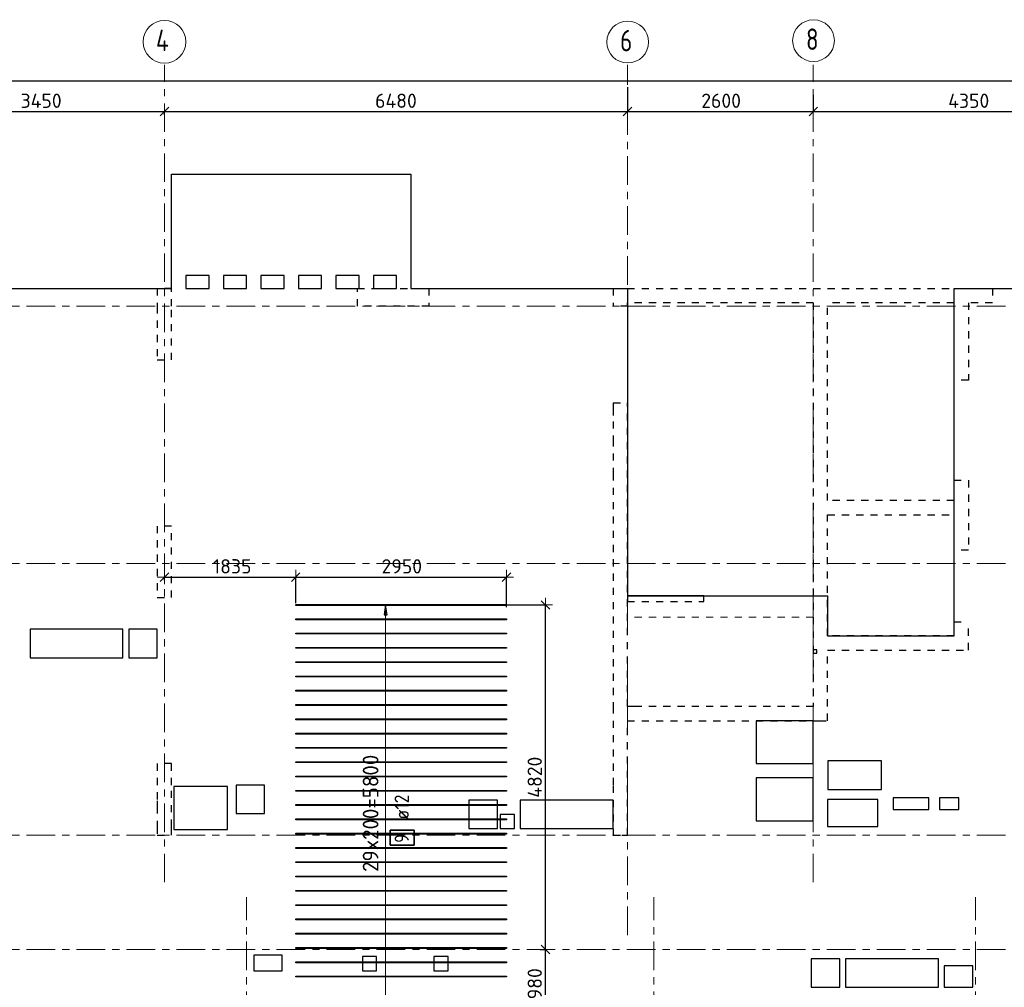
# Model space of a CAD drawing. Header units: metres. Extents: x -38 to 97, y -15 to 21.
# Tile 5 of 233: x 11 to 24, y 7 to 20. Entities that reach past the tile are written whole.
import ezdxf

# ---------------------------------------------------------------- set-up
doc = ezdxf.new("R2010")
doc.units = ezdxf.units.M
doc.header["$PDMODE"] = 65
for name, pattern in [('______11', [0.5, 0.4, -0.05, 0, -0.05]), ('______2', [0.0405, 0.03, -0.0105]), ('______3', [0.5, 0.4, -0.1]), ('______5', [1.1, 0.8, -0.1, 0.1, -0.1])]:
    doc.linetypes.add(name, pattern=pattern)
for name, color, linetype, lineweight in [('XR$2$Осевая линия (1)', 7, '______5', 13), ('XR$2$Размерная линия (1)', 7, 'Continuous', 13), ('XR$5$Балка (1)', 7, '______3', 13), ('XR$5$Перекрытие (1)', 7, 'Continuous', 35), ('XR$5$Размерная линия (1)', 7, 'Continuous', 13)]:
    doc.layers.add(name, color=color, linetype=linetype, lineweight=lineweight)
doc.layers.add('XR$5$Арм.стержн.Доп. Арм верхн.зоны Х', color=7, linetype='Continuous', lineweight=35, true_color=0x8c8cff)
doc.layers.add('XR$7$Стена_ бетон несущ.', color=7, linetype='Continuous', lineweight=70, true_color=0xb4b496)
doc.styles.add('ISOCPEUR', font='txt')
doc.dimstyles.new('DIMSTYLE_3', dxfattribs={"dimtxt": 0.2, "dimasz": 0.2, "dimexe": 0, "dimexo": 0, "dimgap": 0.1, "dimtad": 2, "dimdec": 0, "dimlfac": 1000, "dimrnd": 5, "dimzin": 12, "dimdsep": 46, "dimtxsty": 'ISOCPEUR', "dimblk1": 'ALL_ML_STRICH', "dimblk2": 'ALL_ML_STRICH', "dimsah": 1, "dimcen": 0, "dimclrd": 7, "dimclre": 256, "dimclrt": 7, "dimadec": 0, "dimazin": 0, "dimtfac": 1, "dimtdec": 0, "dimtix": 1, "dimtmove": 2, "dimatfit": 3, "dimfxl": 0, "dimtzin": 0, "dimlwd": 0, "dimlwe": -3, "dimarcsym": 0})

# ---------------------------------------------------------------- blocks, each defined once
blk = doc.blocks.new('ALL_ML_STRICH')
at = {"color": 0, "linetype": 'ByBlock', "lineweight": -2}
for p, q in [((-1, 0), (0.5, 0)), ((-0.3, -0.3), (0.3, 0.3)), ((0, -0.5), (0, 0.5))]:
    blk.add_line(p, q, dxfattribs=at)
blk = doc.blocks.new('*D11')
at = {"layer": 'DEFPOINTS', "color": 7, "linetype": 'Continuous', "lineweight": 13, "transparency": 33554687}
for p in [(0.5, 19.557), (0.5, 19.377), (61.6, 17.12)]:
    blk.add_point(p, dxfattribs=at)
at = {"layer": 'XR$2$Размерная линия (1)', "color": 9, "linetype": 'Continuous', "lineweight": -2, "true_color": 0xc7c7c7, "transparency": 33554687}
for p, q in [((0.5, 19.357), (0.5, 19.557)), ((61.6, 17.14), (61.6, 19.557))]:
    blk.add_line(p, q, dxfattribs=at)
at = {"layer": 'XR$2$Размерная линия (1)', "color": 7, "linetype": 'Continuous', "lineweight": -2, "transparency": 33554687}
blk.add_line((0.5, 19.557), (61.6, 19.557), dxfattribs=at)
at = {"layer": 'XR$2$Размерная линия (1)', "color": 7, "linetype": 'Continuous', "lineweight": 13, "transparency": 33554687, "xscale": 0.2, "yscale": 0.2, "zscale": 0.2, "rotation": 180}
blk.add_blockref('ALL_ML_STRICH', (0.5, 19.557), dxfattribs=at)
at = {"layer": 'XR$2$Размерная линия (1)', "color": 7, "linetype": 'Continuous', "lineweight": 13, "transparency": 33554687, "xscale": 0.2, "yscale": 0.2, "zscale": 0.2}
blk.add_blockref('ALL_ML_STRICH', (61.6, 19.557), dxfattribs=at)
at = {"layer": 'XR$2$Размерная линия (1)', "color": 7, "linetype": 'Continuous', "lineweight": 13, "transparency": 33554687, "insert": (31.1, 19.707), "char_height": 0.2, "width": 1, "attachment_point": 5, "style": 'ISOCPEUR'}
blk.add_mtext('\\A1;{61100}', dxfattribs=at)
blk = doc.blocks.new('*D28')
at = {"layer": 'DEFPOINTS', "color": 7, "linetype": 'Continuous', "lineweight": 13, "transparency": 33554687}
for p in [(9.15, 19.126), (9.15, 19.126), (12.6, 19.061)]:
    blk.add_point(p, dxfattribs=at)
at = {"layer": 'XR$2$Размерная линия (1)', "color": 9, "linetype": 'Continuous', "lineweight": -2, "true_color": 0xc7c7c7, "transparency": 33554687}
for p, q in [((9.15, 19.126), (9.15, 19.126)), ((12.6, 19.081), (12.6, 19.126))]:
    blk.add_line(p, q, dxfattribs=at)
at = {"layer": 'XR$2$Размерная линия (1)', "color": 7, "linetype": 'Continuous', "lineweight": -2, "transparency": 33554687}
blk.add_line((9.15, 19.126), (12.6, 19.126), dxfattribs=at)
at = {"layer": 'XR$2$Размерная линия (1)', "color": 7, "linetype": 'Continuous', "lineweight": 13, "transparency": 33554687, "xscale": 0.2, "yscale": 0.2, "zscale": 0.2, "rotation": 180}
blk.add_blockref('ALL_ML_STRICH', (9.15, 19.126), dxfattribs=at)
at = {"layer": 'XR$2$Размерная линия (1)', "color": 7, "linetype": 'Continuous', "lineweight": 13, "transparency": 33554687, "xscale": 0.2, "yscale": 0.2, "zscale": 0.2}
blk.add_blockref('ALL_ML_STRICH', (12.6, 19.126), dxfattribs=at)
at = {"layer": 'XR$2$Размерная линия (1)', "color": 7, "linetype": 'Continuous', "lineweight": 13, "transparency": 33554687, "insert": (10.875, 19.276), "char_height": 0.2, "width": 0.8, "attachment_point": 5, "style": 'ISOCPEUR'}
blk.add_mtext('\\A1;{3450}', dxfattribs=at)
blk = doc.blocks.new('*D29')
at = {"layer": 'DEFPOINTS', "color": 7, "linetype": 'Continuous', "lineweight": 13, "transparency": 33554687}
for p in [(19.08, 19.487), (12.6, 19.126), (12.6, 19.061)]:
    blk.add_point(p, dxfattribs=at)
at = {"layer": 'XR$2$Размерная линия (1)', "color": 9, "linetype": 'Continuous', "lineweight": -2, "true_color": 0xc7c7c7, "transparency": 33554687}
for p, q in [((19.08, 19.467), (19.08, 19.126)), ((12.6, 19.081), (12.6, 19.126))]:
    blk.add_line(p, q, dxfattribs=at)
at = {"layer": 'XR$2$Размерная линия (1)', "color": 7, "linetype": 'Continuous', "lineweight": -2, "transparency": 33554687}
blk.add_line((12.6, 19.126), (19.08, 19.126), dxfattribs=at)
at = {"layer": 'XR$2$Размерная линия (1)', "color": 7, "linetype": 'Continuous', "lineweight": 13, "transparency": 33554687, "xscale": 0.2, "yscale": 0.2, "zscale": 0.2, "rotation": 180}
blk.add_blockref('ALL_ML_STRICH', (12.6, 19.126), dxfattribs=at)
at = {"layer": 'XR$2$Размерная линия (1)', "color": 7, "linetype": 'Continuous', "lineweight": 13, "transparency": 33554687, "xscale": 0.2, "yscale": 0.2, "zscale": 0.2}
blk.add_blockref('ALL_ML_STRICH', (19.08, 19.126), dxfattribs=at)
at = {"layer": 'XR$2$Размерная линия (1)', "color": 7, "linetype": 'Continuous', "lineweight": 13, "transparency": 33554687, "insert": (15.84, 19.276), "char_height": 0.2, "width": 0.8, "attachment_point": 5, "style": 'ISOCPEUR'}
blk.add_mtext('\\A1;{6480}', dxfattribs=at)
blk = doc.blocks.new('*D30')
at = {"layer": 'DEFPOINTS', "color": 7, "linetype": 'Continuous', "lineweight": 13, "transparency": 33554687}
for p in [(19.08, 19.487), (21.68, 19.379), (19.08, 19.126)]:
    blk.add_point(p, dxfattribs=at)
at = {"layer": 'XR$2$Размерная линия (1)', "color": 9, "linetype": 'Continuous', "lineweight": -2, "true_color": 0xc7c7c7, "transparency": 33554687}
for p, q in [((19.08, 19.467), (19.08, 19.126)), ((21.68, 19.359), (21.68, 19.126))]:
    blk.add_line(p, q, dxfattribs=at)
at = {"layer": 'XR$2$Размерная линия (1)', "color": 7, "linetype": 'Continuous', "lineweight": -2, "transparency": 33554687}
blk.add_line((19.08, 19.126), (21.68, 19.126), dxfattribs=at)
at = {"layer": 'XR$2$Размерная линия (1)', "color": 7, "linetype": 'Continuous', "lineweight": 13, "transparency": 33554687, "xscale": 0.2, "yscale": 0.2, "zscale": 0.2, "rotation": 180}
blk.add_blockref('ALL_ML_STRICH', (19.08, 19.126), dxfattribs=at)
at = {"layer": 'XR$2$Размерная линия (1)', "color": 7, "linetype": 'Continuous', "lineweight": 13, "transparency": 33554687, "xscale": 0.2, "yscale": 0.2, "zscale": 0.2}
blk.add_blockref('ALL_ML_STRICH', (21.68, 19.126), dxfattribs=at)
at = {"layer": 'XR$2$Размерная линия (1)', "color": 7, "linetype": 'Continuous', "lineweight": 13, "transparency": 33554687, "insert": (20.39, 19.276), "char_height": 0.2, "width": 0.8, "attachment_point": 5, "style": 'ISOCPEUR'}
blk.add_mtext('\\A1;{2600}', dxfattribs=at)
blk = doc.blocks.new('*D31')
at = {"layer": 'DEFPOINTS', "color": 7, "linetype": 'Continuous', "lineweight": 13, "transparency": 33554687}
for p in [(21.68, 19.379), (26.03, 19.379), (21.68, 19.126)]:
    blk.add_point(p, dxfattribs=at)
at = {"layer": 'XR$2$Размерная линия (1)', "color": 9, "linetype": 'Continuous', "lineweight": -2, "true_color": 0xc7c7c7, "transparency": 33554687}
for p, q in [((21.68, 19.359), (21.68, 19.126)), ((26.03, 19.359), (26.03, 19.126))]:
    blk.add_line(p, q, dxfattribs=at)
at = {"layer": 'XR$2$Размерная линия (1)', "color": 7, "linetype": 'Continuous', "lineweight": -2, "transparency": 33554687}
blk.add_line((21.68, 19.126), (26.03, 19.126), dxfattribs=at)
at = {"layer": 'XR$2$Размерная линия (1)', "color": 7, "linetype": 'Continuous', "lineweight": 13, "transparency": 33554687, "xscale": 0.2, "yscale": 0.2, "zscale": 0.2, "rotation": 180}
blk.add_blockref('ALL_ML_STRICH', (21.68, 19.126), dxfattribs=at)
at = {"layer": 'XR$2$Размерная линия (1)', "color": 7, "linetype": 'Continuous', "lineweight": 13, "transparency": 33554687, "xscale": 0.2, "yscale": 0.2, "zscale": 0.2}
blk.add_blockref('ALL_ML_STRICH', (26.03, 19.126), dxfattribs=at)
at = {"layer": 'XR$2$Размерная линия (1)', "color": 7, "linetype": 'Continuous', "lineweight": 13, "transparency": 33554687, "insert": (23.855, 19.276), "char_height": 0.2, "width": 0.8, "attachment_point": 5, "style": 'ISOCPEUR'}
blk.add_mtext('\\A1;{4350}', dxfattribs=at)
blk = doc.blocks.new('*D580')
at = {"layer": 'DEFPOINTS', "color": 7, "linetype": 'Continuous', "lineweight": 13, "transparency": 33554687}
for p in [(12.6, 12.611), (12.6, 12.549), (14.437, 12.224)]:
    blk.add_point(p, dxfattribs=at)
at = {"layer": 'XR$5$Размерная линия (1)', "color": 9, "linetype": 'Continuous', "lineweight": -2, "true_color": 0xc7c7c7, "transparency": 33554687}
for p, q in [((12.6, 12.569), (12.6, 12.611)), ((14.437, 12.244), (14.437, 12.611))]:
    blk.add_line(p, q, dxfattribs=at)
at = {"layer": 'XR$5$Размерная линия (1)', "color": 7, "linetype": 'Continuous', "lineweight": -2, "transparency": 33554687}
blk.add_line((12.6, 12.611), (14.437, 12.611), dxfattribs=at)
at = {"layer": 'XR$5$Размерная линия (1)', "color": 7, "linetype": 'Continuous', "lineweight": 13, "transparency": 33554687, "xscale": 0.2, "yscale": 0.2, "zscale": 0.2, "rotation": 180}
blk.add_blockref('ALL_ML_STRICH', (12.6, 12.611), dxfattribs=at)
at = {"layer": 'XR$5$Размерная линия (1)', "color": 7, "linetype": 'Continuous', "lineweight": 13, "transparency": 33554687, "xscale": 0.2, "yscale": 0.2, "zscale": 0.2}
blk.add_blockref('ALL_ML_STRICH', (14.437, 12.611), dxfattribs=at)
at = {"layer": 'XR$5$Размерная линия (1)', "color": 7, "linetype": 'Continuous', "lineweight": 13, "transparency": 33554687, "insert": (13.549, 12.761), "char_height": 0.2, "width": 0.8, "attachment_point": 5, "style": 'ISOCPEUR'}
blk.add_mtext('\\A1;{1835}', dxfattribs=at)
blk = doc.blocks.new('*D581')
at = {"layer": 'DEFPOINTS', "color": 7, "linetype": 'Continuous', "lineweight": 13, "transparency": 33554687}
for p in [(14.437, 12.611), (14.437, 12.224), (17.387, 12.168)]:
    blk.add_point(p, dxfattribs=at)
at = {"layer": 'XR$5$Размерная линия (1)', "color": 9, "linetype": 'Continuous', "lineweight": -2, "true_color": 0xc7c7c7, "transparency": 33554687}
for p, q in [((14.437, 12.244), (14.437, 12.611)), ((17.387, 12.188), (17.387, 12.611))]:
    blk.add_line(p, q, dxfattribs=at)
at = {"layer": 'XR$5$Размерная линия (1)', "color": 7, "linetype": 'Continuous', "lineweight": -2, "transparency": 33554687}
blk.add_line((14.437, 12.611), (17.387, 12.611), dxfattribs=at)
at = {"layer": 'XR$5$Размерная линия (1)', "color": 7, "linetype": 'Continuous', "lineweight": 13, "transparency": 33554687, "xscale": 0.2, "yscale": 0.2, "zscale": 0.2, "rotation": 180}
blk.add_blockref('ALL_ML_STRICH', (14.437, 12.611), dxfattribs=at)
at = {"layer": 'XR$5$Размерная линия (1)', "color": 7, "linetype": 'Continuous', "lineweight": 13, "transparency": 33554687, "xscale": 0.2, "yscale": 0.2, "zscale": 0.2}
blk.add_blockref('ALL_ML_STRICH', (17.387, 12.611), dxfattribs=at)
at = {"layer": 'XR$5$Размерная линия (1)', "color": 7, "linetype": 'Continuous', "lineweight": 13, "transparency": 33554687, "insert": (15.922, 12.761), "char_height": 0.2, "width": 0.8, "attachment_point": 5, "style": 'ISOCPEUR'}
blk.add_mtext('\\A1;{2950}', dxfattribs=at)
blk = doc.blocks.new('*D635')
at = {"layer": 'DEFPOINTS', "color": 7, "linetype": 'Continuous', "lineweight": 13, "transparency": 33554687}
for p in [(17.837, 7.4), (17.314, 6.42), (17.932, 6.42)]:
    blk.add_point(p, dxfattribs=at)
at = {"layer": 'XR$5$Размерная линия (1)', "color": 9, "linetype": 'Continuous', "lineweight": -2, "true_color": 0xc7c7c7, "transparency": 33554687}
for p, q in [((17.857, 7.4), (17.932, 7.4)), ((17.334, 6.42), (17.932, 6.42))]:
    blk.add_line(p, q, dxfattribs=at)
at = {"layer": 'XR$5$Размерная линия (1)', "color": 7, "linetype": 'Continuous', "lineweight": -2, "transparency": 33554687}
blk.add_line((17.932, 6.42), (17.932, 7.4), dxfattribs=at)
at = {"layer": 'XR$5$Размерная линия (1)', "color": 7, "linetype": 'Continuous', "lineweight": 13, "transparency": 33554687, "xscale": 0.2, "yscale": 0.2, "zscale": 0.2}
for p, rotation in [((17.932, 7.4), 90), ((17.932, 6.42), 270)]:
    blk.add_blockref('ALL_ML_STRICH', p, dxfattribs=dict(at, rotation=rotation))
at = {"layer": 'XR$5$Размерная линия (1)', "color": 7, "linetype": 'Continuous', "lineweight": 13, "transparency": 33554687, "insert": (17.782, 6.92), "char_height": 0.2, "width": 0.6, "attachment_point": 5, "rotation": 90, "style": 'ISOCPEUR'}
blk.add_mtext('\\A1;{980}', dxfattribs=at)
blk = doc.blocks.new('*D636')
at = {"layer": 'DEFPOINTS', "color": 7, "linetype": 'Continuous', "lineweight": 13, "transparency": 33554687}
for p in [(17.317, 12.22), (17.837, 7.4), (17.932, 7.4)]:
    blk.add_point(p, dxfattribs=at)
at = {"layer": 'XR$5$Размерная линия (1)', "color": 9, "linetype": 'Continuous', "lineweight": -2, "true_color": 0xc7c7c7, "transparency": 33554687}
for p, q in [((17.337, 12.22), (17.932, 12.22)), ((17.857, 7.4), (17.932, 7.4))]:
    blk.add_line(p, q, dxfattribs=at)
at = {"layer": 'XR$5$Размерная линия (1)', "color": 7, "linetype": 'Continuous', "lineweight": -2, "transparency": 33554687}
blk.add_line((17.932, 7.4), (17.932, 12.22), dxfattribs=at)
at = {"layer": 'XR$5$Размерная линия (1)', "color": 7, "linetype": 'Continuous', "lineweight": 13, "transparency": 33554687, "xscale": 0.2, "yscale": 0.2, "zscale": 0.2}
for p, rotation in [((17.932, 12.22), 90), ((17.932, 7.4), 270)]:
    blk.add_blockref('ALL_ML_STRICH', p, dxfattribs=dict(at, rotation=rotation))
at = {"layer": 'XR$5$Размерная линия (1)', "color": 7, "linetype": 'Continuous', "lineweight": 13, "transparency": 33554687, "insert": (17.782, 9.81), "char_height": 0.2, "width": 0.8, "attachment_point": 5, "rotation": 90, "style": 'ISOCPEUR'}
blk.add_mtext('\\A1;{4820}', dxfattribs=at)

msp = doc.modelspace()

# ---------------------------------------------------------------- linework, layer by layer
at = {"layer": 'XR$2$Осевая линия (1)', "color": 253, "linetype": '______11', "lineweight": 13, "true_color": 0xa0a0a0, "transparency": 33554687}
for p, q in [((12.6, 8.34), (12.6, 19.78)), ((19.08, 7.6), (19.08, 19.78)), ((21.68, 8.34), (21.68, 19.78)), ((-2.63, 16.4), (62.6, 16.4)), ((-2.63, 12.8), (62.6, 12.8)), ((-2.63, 9), (62.6, 9)), ((13.75, -3.39), (13.75, 8.13)), ((19.45, -3.39), (19.45, 8.13)), ((23.95, -3.39), (23.95, 8.13)), ((-2.63, 7.4), (62.6, 7.4))]:
    msp.add_line(p, q, dxfattribs=at)
at = {"layer": 'XR$2$Осевая линия (1)', "color": 7, "linetype": 'Continuous', "lineweight": 13, "transparency": 33554687}
for centre, radius in [((12.6013, 20.1017), 0.2988), ((21.6824, 20.1181), 0.2924), ((19.0824, 20.0981), 0.2924)]:
    msp.add_circle(centre, radius, dxfattribs=at)
at = {"layer": 'XR$5$Арм.стержн.Доп. Арм верхн.зоны Х', "color": 253, "linetype": 'Continuous', "lineweight": -3, "true_color": 0xa0a0a0, "transparency": 33554687}
for q in [(15.5951, 12.2204), (15.7951, 12.2204)]:
    msp.add_line((15.6951, 12.2204), q, dxfattribs=at)
at = {"layer": 'XR$5$Арм.стержн.Доп. Арм верхн.зоны Х', "color": 7, "linetype": 'Continuous', "lineweight": 25, "transparency": 33554687}
for p, q in [((15.6951, 12.2204), (15.6751, 12.0804)), ((15.7151, 12.0804), (15.6951, 12.2204)), ((15.6751, 12.0804), (15.7151, 12.0804))]:
    msp.add_line(p, q, dxfattribs=at)
at = {"layer": 'XR$5$Арм.стержн.Доп. Арм верхн.зоны Х', "color": 7, "linetype": 'Continuous', "lineweight": 13, "transparency": 33554687}
for p in [(15.6951, 12.2204), (15.6951, 6.4204)]:
    msp.add_line(p, (15.6951, 12.2204), dxfattribs=at)
at = {"layer": 'XR$5$Арм.стержн.Доп. Арм верхн.зоны Х', "color": 34, "linetype": 'Continuous', "lineweight": 25, "transparency": 33554687}
for points in [[(17.387, 12.2144), (14.437, 12.2144), (14.437, 12.2264), (17.387, 12.2264), (17.387, 12.2144)], [(17.387, 12.0144), (14.437, 12.0144), (14.437, 12.0264), (17.387, 12.0264), (17.387, 12.0144)], [(17.387, 11.8144), (14.437, 11.8144), (14.437, 11.8264), (17.387, 11.8264), (17.387, 11.8144)], [(17.387, 11.6144), (14.437, 11.6144), (14.437, 11.6264), (17.387, 11.6264), (17.387, 11.6144)], [(17.387, 11.4144), (14.437, 11.4144), (14.437, 11.4264), (17.387, 11.4264), (17.387, 11.4144)], [(17.387, 11.2144), (14.437, 11.2144), (14.437, 11.2264), (17.387, 11.2264), (17.387, 11.2144)], [(17.387, 11.0144), (14.437, 11.0144), (14.437, 11.0264), (17.387, 11.0264), (17.387, 11.0144)], [(17.387, 10.8144), (14.437, 10.8144), (14.437, 10.8264), (17.387, 10.8264), (17.387, 10.8144)], [(17.387, 10.6144), (14.437, 10.6144), (14.437, 10.6264), (17.387, 10.6264), (17.387, 10.6144)], [(17.387, 10.4144), (14.437, 10.4144), (14.437, 10.4264), (17.387, 10.4264), (17.387, 10.4144)], [(17.387, 10.2144), (14.437, 10.2144), (14.437, 10.2264), (17.387, 10.2264), (17.387, 10.2144)], [(17.387, 10.0144), (14.437, 10.0144), (14.437, 10.0264), (17.387, 10.0264), (17.387, 10.0144)], [(17.387, 9.8144), (14.437, 9.8144), (14.437, 9.8264), (17.387, 9.8264), (17.387, 9.8144)], [(17.387, 9.6144), (14.437, 9.6144), (14.437, 9.6264), (17.387, 9.6264), (17.387, 9.6144)], [(17.387, 9.4144), (14.437, 9.4144), (14.437, 9.4264), (17.387, 9.4264), (17.387, 9.4144)], [(17.387, 9.2144), (14.437, 9.2144), (14.437, 9.2264), (17.387, 9.2264), (17.387, 9.2144)], [(17.387, 9.0144), (14.437, 9.0144), (14.437, 9.0264), (17.387, 9.0264), (17.387, 9.0144)], [(17.387, 8.8144), (14.437, 8.8144), (14.437, 8.8264), (17.387, 8.8264), (17.387, 8.8144)], [(17.387, 8.6144), (14.437, 8.6144), (14.437, 8.6264), (17.387, 8.6264), (17.387, 8.6144)], [(17.387, 8.4144), (14.437, 8.4144), (14.437, 8.4264), (17.387, 8.4264), (17.387, 8.4144)], [(17.387, 8.2144), (14.437, 8.2144), (14.437, 8.2264), (17.387, 8.2264), (17.387, 8.2144)], [(17.387, 8.0144), (14.437, 8.0144), (14.437, 8.0264), (17.387, 8.0264), (17.387, 8.0144)], [(17.387, 7.8144), (14.437, 7.8144), (14.437, 7.8264), (17.387, 7.8264), (17.387, 7.8144)], [(17.387, 7.6144), (14.437, 7.6144), (14.437, 7.6264), (17.387, 7.6264), (17.387, 7.6144)], [(17.387, 7.4144), (14.437, 7.4144), (14.437, 7.4264), (17.387, 7.4264), (17.387, 7.4144)], [(17.387, 7.2144), (14.437, 7.2144), (14.437, 7.2264), (17.387, 7.2264), (17.387, 7.2144)], [(17.387, 7.0144), (14.437, 7.0144), (14.437, 7.0264), (17.387, 7.0264), (17.387, 7.0144)]]:
    msp.add_lwpolyline(points, dxfattribs=at)
at = {"layer": 'XR$5$Арм.стержн.Доп. Арм верхн.зоны Х', "color": 7, "linetype": 'Continuous', "lineweight": 35, "transparency": 33554687}
msp.add_lwpolyline([(16.094, 8.8608), (16.094, 9.0675), (15.7607, 9.0675), (15.7607, 8.8608), (16.094, 8.8608)], dxfattribs=at)
at = {"layer": 'XR$5$Балка (1)', "color": 7, "linetype": '______2', "lineweight": 25, "transparency": 33554687}
for p, q in [((19.0799, 12.2702), (20.1499, 12.2702)), ((20.1499, 12.2702), (20.1499, 12.3502))]:
    msp.add_line(p, q, dxfattribs=at)
at = {"layer": 'XR$5$Перекрытие (1)', "color": 7, "linetype": 'Continuous', "lineweight": 25, "transparency": 33554687}
for p, q in [((12.6998, 16.8302), (12.6998, 18.2502)), ((12.6998, 18.2502), (16.0498, 18.2502)), ((16.0498, 18.2502), (16.0498, 16.8302)), ((12.6998, 16.6502), (12.6998, 16.8302)), ((13.2248, 16.8302), (12.8998, 16.8302)), ((12.8998, 16.8302), (12.8998, 16.6502)), ((13.2248, 16.6502), (13.2248, 16.8302)), ((13.7498, 16.8302), (13.4248, 16.8302)), ((13.4248, 16.8302), (13.4248, 16.6502)), ((13.7498, 16.6502), (13.7498, 16.8302)), ((13.9498, 16.8302), (13.9498, 16.6502)), ((14.2748, 16.8302), (13.9498, 16.8302)), ((14.2748, 16.6502), (14.2748, 16.8302)), ((14.4748, 16.8302), (14.4748, 16.6502)), ((14.7998, 16.8302), (14.4748, 16.8302)), ((14.7998, 16.6502), (14.7998, 16.8302)), ((15.3248, 16.8302), (14.9998, 16.8302)), ((14.9998, 16.8302), (14.9998, 16.6502)), ((15.3248, 16.6502), (15.3248, 16.8302)), ((15.8498, 16.8302), (15.5248, 16.8302)), ((15.5248, 16.8302), (15.5248, 16.6502)), ((15.8498, 16.6502), (15.8498, 16.8302)), ((16.0498, 16.8302), (16.0498, 16.6502)), ((0.25, 16.6502), (12.6998, 16.6502)), ((12.8998, 16.6502), (13.2248, 16.6502)), ((13.4248, 16.6502), (13.7498, 16.6502)), ((13.9498, 16.6502), (14.2748, 16.6502)), ((14.4748, 16.6502), (14.7998, 16.6502)), ((14.9998, 16.6502), (15.3248, 16.6502)), ((15.5248, 16.6502), (15.8498, 16.6502)), ((16.0498, 16.6502), (19.08, 16.6502)), ((19.08, 16.6502), (19.08, 12.3503)), ((23.6503, 11.7903), (23.6503, 16.6502)), ((23.6503, 16.6502), (29.0501, 16.6502)), ((19.0799, 12.3502), (19.0799, 12.2702)), ((20.1499, 12.3502), (19.0799, 12.3502)), ((19.08, 12.3503), (21.88, 12.3503)), ((21.88, 12.3503), (21.88, 11.7903)), ((10.7194, 11.8802), (10.7194, 11.4802)), ((12.0194, 11.8802), (10.7194, 11.8802)), ((12.0194, 11.4802), (12.0194, 11.8802)), ((12.1001, 11.8802), (12.1001, 11.4802)), ((12.5001, 11.8802), (12.1001, 11.8802)), ((12.5001, 11.4802), (12.5001, 11.8802)), ((21.88, 11.7903), (23.6503, 11.7903)), ((21.68, 11.5937), (21.68, 11.5437)), ((21.73, 11.5937), (21.68, 11.5937)), ((21.73, 11.5437), (21.73, 11.5937)), ((10.7194, 11.4802), (12.0194, 11.4802)), ((12.1001, 11.4802), (12.5001, 11.4802)), ((21.68, 11.5437), (21.73, 11.5437)), ((20.88, 10.6003), (20.88, 10.0003)), ((21.68, 10.6003), (20.88, 10.6003)), ((21.68, 10.0003), (21.68, 10.6003)), ((20.88, 10.0003), (21.68, 10.0003)), ((21.8825, 10.0398), (21.8825, 9.6398)), ((22.6325, 10.0398), (21.8825, 10.0398)), ((22.6325, 9.6398), (22.6325, 10.0398)), ((20.88, 9.8003), (20.88, 9.2003)), ((21.68, 9.8003), (20.88, 9.8003)), ((21.68, 9.2003), (21.68, 9.8003)), ((12.7326, 9.6802), (12.7326, 9.0802)), ((13.4826, 9.6802), (12.7326, 9.6802)), ((13.4826, 9.0802), (13.4826, 9.6802)), ((13.6026, 9.7002), (13.6026, 9.3002)), ((14.0026, 9.7002), (13.6026, 9.7002)), ((14.0026, 9.3002), (14.0026, 9.7002)), ((21.8825, 9.6398), (22.6325, 9.6398)), ((22.7959, 9.5195), (22.7959, 9.3595)), ((23.2959, 9.5195), (22.7959, 9.5195)), ((23.2959, 9.3595), (23.2959, 9.5195)), ((23.4459, 9.5195), (23.4459, 9.3595)), ((23.7159, 9.5195), (23.4459, 9.5195)), ((23.7159, 9.3595), (23.7159, 9.5195)), ((16.86, 9.4902), (16.86, 9.0902)), ((17.26, 9.4902), (16.86, 9.4902)), ((17.26, 9.0902), (17.26, 9.4902)), ((17.58, 9.4902), (17.58, 9.0902)), ((18.88, 9.4902), (17.58, 9.4902)), ((18.88, 9.0902), (18.88, 9.4902)), ((21.8806, 9.4995), (21.8806, 9.1195)), ((22.5806, 9.4995), (21.8806, 9.4995)), ((22.5806, 9.1195), (22.5806, 9.4995)), ((13.6026, 9.3002), (14.0026, 9.3002)), ((17.3, 9.2902), (17.3, 9.0902)), ((17.5, 9.2902), (17.3, 9.2902)), ((17.5, 9.0902), (17.5, 9.2902)), ((22.7959, 9.3595), (23.2959, 9.3595)), ((23.4459, 9.3595), (23.7159, 9.3595)), ((20.88, 9.2003), (21.68, 9.2003)), ((21.8806, 9.1195), (22.5806, 9.1195)), ((12.7326, 9.0802), (13.4826, 9.0802)), ((16.86, 9.0902), (17.26, 9.0902)), ((17.3, 9.0902), (17.5, 9.0902)), ((17.58, 9.0902), (18.88, 9.0902)), ((13.849, 7.3202), (13.849, 7.1002)), ((14.249, 7.3202), (13.849, 7.3202)), ((14.249, 7.1002), (14.249, 7.3202)), ((15.57, 7.3002), (15.37, 7.3001)), ((15.37, 7.3001), (15.37, 7.1002)), ((15.57, 7.1002), (15.57, 7.3002)), ((16.57, 7.3002), (16.37, 7.3001)), ((16.37, 7.3001), (16.37, 7.1002)), ((16.57, 7.1002), (16.57, 7.3002)), ((21.65, 7.2702), (21.65, 6.8702)), ((22.05, 7.2702), (21.65, 7.2702)), ((22.05, 6.8702), (22.05, 7.2702)), ((22.13, 7.2702), (22.13, 6.8702)), ((23.43, 7.2702), (22.13, 7.2702)), ((23.43, 6.8702), (23.43, 7.2702)), ((23.51, 7.1702), (23.51, 6.8702)), ((23.91, 7.1702), (23.51, 7.1702)), ((23.91, 6.8702), (23.91, 7.1702)), ((13.849, 7.1002), (14.249, 7.1002)), ((15.37, 7.1002), (15.57, 7.1002)), ((16.37, 7.1002), (16.57, 7.1002)), ((21.65, 6.8702), (22.05, 6.8702)), ((22.13, 6.8702), (23.43, 6.8702)), ((23.51, 6.8702), (23.91, 6.8702))]:
    msp.add_line(p, q, dxfattribs=at)
at = {"layer": 'XR$5$Перекрытие (1)', "color": 7, "linetype": '______2', "lineweight": 18, "transparency": 33554687}
for p, q in [((26.03, 16.6502), (23.6503, 16.6502)), ((19.0799, 12.0502), (19.0799, 12.2702)), ((20.1499, 12.3502), (21.6799, 12.3502)), ((21.6799, 12.3502), (21.6799, 12.0502)), ((21.6799, 12.0502), (19.0799, 12.0502))]:
    msp.add_line(p, q, dxfattribs=at)
at = {"layer": 'XR$7$Стена_ бетон несущ.', "color": 253, "linetype": '______2', "lineweight": -3, "true_color": 0xa0a0a0, "transparency": 33554687}
for p, q in [((12.5, 16.65), (12.5, 16.4)), ((12.7, 16.65), (12.5, 16.65)), ((12.7, 16.4), (12.7, 16.65)), ((18.88, 16.65), (24.185, 16.65)), ((18.88, 16.65), (18.88, 16.4)), ((24.185, 16.65), (24.185, 16.45)), ((12.5, 16.4), (12.5, 15.65)), ((12.7, 15.65), (12.7, 16.4)), ((19.08, 16.4), (18.88, 16.4)), ((19.08, 16.4), (19.08, 16.45)), ((21.68, 16.45), (19.08, 16.45)), ((21.68, 16.45), (21.68, 10.8)), ((21.88, 13.68), (21.88, 16.45)), ((23.6503, 16.45), (21.88, 16.45)), ((23.6503, 15.365), (23.6503, 16.45)), ((24.185, 16.45), (23.8503, 16.45)), ((23.8503, 16.45), (23.8503, 15.365)), ((12.5, 15.65), (12.5, 15.65)), ((12.5, 15.65), (12.7, 15.65)), ((23.8503, 15.365), (23.6503, 15.365)), ((18.88, 15.05), (19.08, 15.05)), ((18.88, 15.05), (18.88, 15.05)), ((18.88, 15.05), (18.88, 14.97)), ((19.08, 10.8), (19.08, 15.05)), ((18.88, 14.97), (18.88, 14.79)), ((18.88, 14.79), (18.88, 14.54)), ((18.88, 14.54), (18.88, 14.14)), ((18.88, 14.14), (18.88, 14.06)), ((18.88, 14.06), (18.88, 10.8)), ((23.6503, 13.68), (23.6503, 13.965)), ((23.6503, 13.965), (23.8503, 13.965)), ((23.8503, 13.965), (23.8503, 12.985)), ((23.6503, 13.68), (21.88, 13.68)), ((21.88, 13.48), (23.6503, 13.48)), ((21.88, 11.79), (21.88, 13.48)), ((23.6503, 12.985), (23.6503, 13.48)), ((12.5, 13.325), (12.4998, 13.325)), ((12.4998, 13.325), (12.4998, 12.325)), ((12.6998, 13.325), (12.5, 13.325)), ((12.6998, 12.325), (12.6998, 13.325)), ((23.8503, 12.985), (23.6503, 12.985)), ((12.4998, 12.325), (12.5, 12.325)), ((12.5, 12.325), (12.6998, 12.325)), ((23.6503, 11.79), (23.6503, 11.985)), ((23.6503, 11.985), (23.8503, 11.985)), ((23.8503, 11.59), (23.8503, 11.985)), ((23.6503, 11.79), (21.88, 11.79)), ((21.88, 11.59), (23.8503, 11.59)), ((21.88, 10.8), (21.88, 11.59)), ((18.88, 10.8), (18.88, 9.69)), ((19.18, 10.8), (19.08, 10.8)), ((21.68, 10.8), (19.18, 10.8)), ((21.88, 10.6), (21.88, 10.8)), ((19.08, 10.6), (21.76, 10.6)), ((19.08, 9), (19.08, 10.6)), ((21.76, 10.6), (21.88, 10.6)), ((12.7, 10), (12.5, 10)), ((12.5, 10), (12.5, 9.48)), ((12.7, 9.9), (12.7, 10)), ((12.7, 9.7), (12.7, 9.9)), ((12.7, 9.12), (12.7, 9.7)), ((18.88, 9.69), (18.88, 9.49)), ((12.5, 9.48), (12.5, 9.4)), ((12.5, 9.4), (12.5, 9.2)), ((18.88, 9.49), (18.88, 9.08)), ((12.5, 9.2), (12.5, 9.12)), ((12.5, 9.12), (12.5, 9)), ((12.6997, 9.12), (12.7, 9.12)), ((12.6997, 9.08), (12.6997, 9.12)), ((12.5, 9), (12.6997, 9)), ((12.6997, 9), (12.6997, 9.08)), ((18.88, 9.08), (18.88, 9)), ((18.88, 9), (18.88, 9)), ((18.88, 9), (19, 9)), ((19, 9), (19.08, 9))]:
    msp.add_line(p, q, dxfattribs=at)
msp.add_lwpolyline([(15.3, 16.65), (16.3, 16.65), (16.3, 16.4), (15.3, 16.4), (15.3, 16.65)], close=True, dxfattribs=at)

# ---------------------------------------------------------------- texts
at = {"layer": 'XR$2$Осевая линия (1)', "color": 7, "linetype": 'Continuous', "lineweight": 13, "transparency": 33554687, "char_height": 0.3, "attachment_point": 7, "style": 'ISOCPEUR'}
for s, insert, width in [('\\W0.80;4', (12.4813, 19.9712), 0.359833), ('\\W0.78;6', (18.9774, 19.9676), 0.326407), ('\\W0.78;8', (21.5774, 19.9876), 0.326407)]:
    msp.add_mtext(s, dxfattribs=dict(at, insert=insert, width=width))
at = {"layer": 'XR$5$Арм.стержн.Доп. Арм верхн.зоны Х', "color": 7, "linetype": 'Continuous', "lineweight": 13, "transparency": 33554687, "insert": (15.5951, 8.4844), "char_height": 0.22, "width": 1.799783, "attachment_point": 7, "rotation": 90, "style": 'ISOCPEUR'}
msp.add_mtext('\\W0.97;29x200=5800', dxfattribs=at)
at = {"layer": 'XR$5$Арм.стержн.Доп. Арм верхн.зоны Х', "color": 7, "linetype": 'Continuous', "lineweight": 25, "transparency": 33554687, "char_height": 0.2, "attachment_point": 7, "rotation": 90, "style": 'ISOCPEUR'}
for s, insert, width in [('\\W0.89; ø12 ', (16.0207, 9.1008), 0.749105), ('\\W0.78;9', (16.0207, 8.8941), 0.217605)]:
    msp.add_mtext(s, dxfattribs=dict(at, insert=insert, width=width))

# ---------------------------------------------------------------- dimensions: what is measured, and where the dimension line sits
at = {"layer": 'XR$2$Размерная линия (1)', "color": 7, "linetype": 'Continuous', "lineweight": 13, "transparency": 33554687}
for base, p1, p2, picture, middle in [((61.6, 19.5574), (0.5, 19.3568), (61.6, 17.1397), '*D11', (31.1, 19.7074)), ((19.08, 19.1261), (12.6, 19.0812), (19.08, 19.4674), '*D29', (15.84, 19.2761)), ((21.68, 19.1261), (19.08, 19.4674), (21.68, 19.359), '*D30', (20.39, 19.2761)), ((12.6, 19.1261), (9.15, 19.1261), (12.6, 19.0812), '*D28', (10.875, 19.2761)), ((26.03, 19.1261), (21.68, 19.359), (26.03, 19.359), '*D31', (23.855, 19.2761))]:
    dim = msp.add_linear_dim(base=base, p1=p1, p2=p2, dimstyle='DIMSTYLE_3', override={"dimpost": '<>', "dimclrd": 7, "dimclre": 9, "dimclrt": 7, "dimlwd": 0, "dimlwe": 65533}, dxfattribs=at)
    dim.commit()
    dim.dimension.update_dxf_attribs({"geometry": picture, "text_midpoint": middle, "dimtype": 160})
at = {"layer": 'XR$5$Размерная линия (1)', "color": 7, "linetype": 'Continuous', "lineweight": 13, "transparency": 33554687}
for base, p1, p2, picture, middle in [((14.437, 12.6108), (12.6, 12.5693), (14.437, 12.2438), '*D580', (13.5485, 12.7608)), ((17.387, 12.6108), (14.437, 12.2438), (17.387, 12.1883), '*D581', (15.922, 12.7608))]:
    dim = msp.add_linear_dim(base=base, p1=p1, p2=p2, dimstyle='DIMSTYLE_3', override={"dimpost": '<>', "dimclrd": 7, "dimclre": 9, "dimclrt": 7, "dimlwd": 0, "dimlwe": 65533}, dxfattribs=at)
    dim.commit()
    dim.dimension.update_dxf_attribs({"geometry": picture, "text_midpoint": middle, "dimtype": 160})
for base, p1, p2, picture, middle in [((17.9323, 12.2204), (17.8569, 7.4), (17.3373, 12.2204), '*D636', (17.7823, 9.8102)), ((17.9323, 7.4), (17.3336, 6.4204), (17.8569, 7.4), '*D635', (17.7823, 6.9202))]:
    dim = msp.add_linear_dim(base=base, p1=p1, p2=p2, angle=90, dimstyle='DIMSTYLE_3', override={"dimpost": '<>', "dimclrd": 7, "dimclre": 9, "dimclrt": 7, "dimlwd": 0, "dimlwe": 65533}, dxfattribs=at)
    dim.commit()
    dim.dimension.update_dxf_attribs({"geometry": picture, "text_midpoint": middle, "dimtype": 160})

doc.saveas('drawing.dxf')
